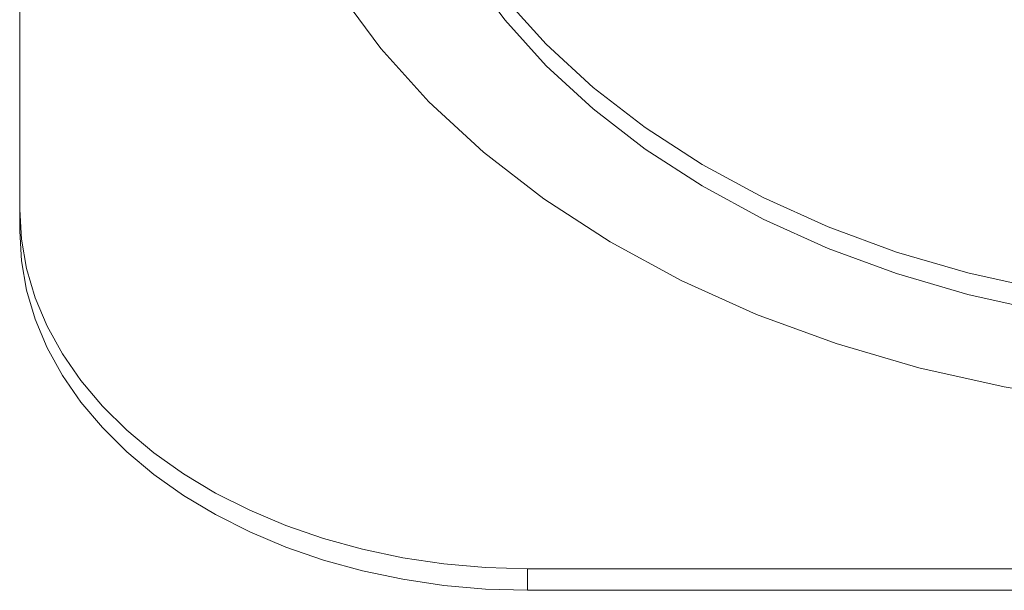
# Model space of a CAD drawing. Header units: millimetres. Extents: x -128 to 128, y -195 to 178.
# Tile 1 of 9: x -123 to -26, y -195 to -139. Entities that reach past the tile are written whole.
import ezdxf

# ---------------------------------------------------------------- set-up
doc = ezdxf.new("R2010")
doc.units = ezdxf.units.MM
doc.header["$LTSCALE"] = 12.7
doc.layers.add('Lighting-LED', color=7, linetype='Continuous', lineweight=5)

# ---------------------------------------------------------------- blocks, each defined once
blk = doc.blocks.new('Group-2-1')
at = {"layer": 'Lighting-LED', "color": 7, "linetype": 'Continuous', "lineweight": 5, "transparency": 33554687}
for points, invisible_edges in [([(-71.266, -141.381, -320.963), (-123.108, -88.391, -373.953), (-123.108, -123.746, -338.598)], 11), ([(-123.108, -88.391, -373.953), (-71.266, -141.381, -320.963), (-75.344, -136.855, -325.489)], 9), ([(-82.817, -147.073, -315.245), (-87.556, -141.814, -320.505), (-91.628, -136.282, -326.036), (0, -106.069, -356.249)], 12), ([(-71.489, -156.619, -305.699), (-77.447, -152.021, -310.297), (-82.817, -147.073, -315.245), (0, -106.069, -356.249)], 12), ([(-57.989, -164.629, -297.689), (-64.986, -160.833, -301.485), (-71.489, -156.619, -305.699), (0, -106.069, -356.249)], 12), ([(-42.727, -170.86, -291.458), (-50.55, -167.98, -294.338), (-57.989, -164.629, -297.689), (0, -106.069, -356.249)], 12), ([(-26.167, -175.122, -287.196), (-34.578, -173.247, -289.071), (-42.727, -170.86, -291.458), (0, -106.069, -356.249)], 12), ([(0, -106.069, -356.249), (-8.811, -177.286, -285.032), (-17.556, -176.472, -285.846), (-26.167, -175.122, -287.196)], 9), ([(-95.173, -115.006, -287.477), (-99.6, -108.993, -293.49), (-91.628, -136.282, -326.036), (-87.556, -141.814, -320.505)], 11), ([(-66.418, -112.953, -228.987), (-74.433, -108.605, -233.336), (-70.64, -135.68, -266.803), (-63.034, -139.807, -262.676)], 15), ([(-57.898, -116.791, -225.149), (-66.418, -112.953, -228.987), (-63.034, -139.807, -262.676), (-54.948, -143.449, -259.034)], 15), ([(-90.022, -120.723, -281.759), (-95.173, -115.006, -287.477), (-87.556, -141.814, -320.505), (-82.817, -147.073, -315.245)], 11), ([(-48.938, -120.09, -221.851), (-57.898, -116.791, -225.149), (-54.948, -143.449, -259.034), (-46.444, -146.58, -255.903)], 15), ([(-39.605, -122.823, -219.117), (-48.938, -120.09, -221.851), (-46.444, -146.58, -255.903), (-37.587, -149.174, -253.309)], 15), ([(-84.186, -126.102, -276.381), (-90.022, -120.723, -281.759), (-82.817, -147.073, -315.245), (-77.447, -152.021, -310.297)], 11), ([(-29.97, -124.971, -216.969), (-39.605, -122.823, -219.117), (-37.587, -149.174, -253.309), (-28.443, -151.212, -251.27)], 15), ([(-71.266, -141.381, -320.963), (-123.108, -123.746, -338.598), (-123.108, -157.66, -304.684)], 9), ([(-123.108, -159.781, -306.805), (-123.108, -125.867, -340.719), (-84.036, -124.139, -342.447), (-81.753, -129.257, -337.329)], 10), ([(-20.108, -126.517, -215.423), (-29.97, -124.971, -216.969), (-28.443, -151.212, -251.27), (-19.083, -152.68, -249.803)], 15), ([(-77.709, -131.1, -271.383), (-84.186, -126.102, -276.381), (-77.447, -152.021, -310.297), (-71.489, -156.619, -305.699)], 11), ([(-81.753, -129.257, -337.329), (-78.849, -134.216, -332.371), (-123.108, -159.781, -306.805)], 10), ([(-70.64, -135.68, -266.803), (-77.709, -131.1, -271.383), (-71.489, -156.619, -305.699), (-64.986, -160.833, -301.485)], 11), ([(-78.849, -134.216, -332.371), (-75.344, -138.976, -327.61), (-123.108, -159.781, -306.805)], 10), ([(-63.034, -139.807, -262.676), (-70.64, -135.68, -266.803), (-64.986, -160.833, -301.485), (-57.989, -164.629, -297.689)], 11), ([(-71.266, -141.381, -320.963), (-71.266, -143.502, -323.084), (-75.344, -138.976, -327.61), (-75.344, -136.855, -325.489)], 5), ([(-122.937, -162.701, -303.885), (-123.108, -159.781, -306.805), (-75.344, -138.976, -327.61), (-71.266, -143.502, -323.084)], 10), ([(-54.948, -143.449, -259.034), (-63.034, -139.807, -262.676), (-57.989, -164.629, -297.689), (-50.55, -167.98, -294.338)], 11), ([(-71.266, -141.381, -320.963), (-123.108, -157.66, -304.684), (-122.937, -160.58, -301.764)], 9), ([(-122.937, -160.58, -301.764), (-122.426, -163.479, -298.864), (-121.578, -166.339, -296.004), (-71.266, -141.381, -320.963)], 12), ([(-66.646, -145.639, -316.705), (-71.266, -141.381, -320.963), (-121.578, -166.339, -296.004), (-120.399, -169.14, -293.204)], 10), ([(-66.646, -145.639, -316.705), (-66.646, -147.76, -318.826), (-71.266, -143.502, -323.084), (-71.266, -141.381, -320.963)], 5), ([(-46.444, -146.58, -255.903), (-54.948, -143.449, -259.034), (-50.55, -167.98, -294.338), (-42.727, -170.86, -291.458)], 11), ([(-71.266, -143.502, -323.084), (-121.578, -168.461, -298.126), (-122.426, -165.601, -300.986), (-122.937, -162.701, -303.885)], 9), ([(-120.399, -171.261, -295.325), (-121.578, -168.461, -298.126), (-71.266, -143.502, -323.084), (-66.646, -147.76, -318.826)], 10), ([(-120.399, -169.14, -293.204), (-118.897, -171.862, -290.482), (-117.082, -174.487, -287.856), (-66.646, -145.639, -316.705)], 12), ([(-61.518, -149.596, -312.748), (-66.646, -145.639, -316.705), (-117.082, -174.487, -287.856), (-114.967, -176.998, -285.346)], 10), ([(-61.518, -149.596, -312.748), (-61.518, -151.717, -314.869), (-66.646, -147.76, -318.826), (-66.646, -145.639, -316.705)], 5), ([(-37.587, -149.174, -253.309), (-46.444, -146.58, -255.903), (-42.727, -170.86, -291.458), (-34.578, -173.247, -289.071)], 11), ([(-66.646, -147.76, -318.826), (-117.082, -176.609, -289.978), (-118.897, -173.983, -292.603), (-120.399, -171.261, -295.325)], 9), ([(-114.967, -179.119, -287.467), (-117.082, -176.609, -289.978), (-66.646, -147.76, -318.826), (-61.518, -151.717, -314.869)], 10), ([(-28.443, -151.212, -251.27), (-37.587, -149.174, -253.309), (-34.578, -173.247, -289.071), (-26.167, -175.122, -287.196)], 11), ([(-114.967, -176.998, -285.346), (-112.565, -179.376, -282.968), (-61.518, -149.596, -312.748)], 10), ([(-112.565, -179.376, -282.968), (-109.894, -181.605, -280.738), (-106.972, -183.672, -278.672), (-61.518, -149.596, -312.748)], 12), ([(-61.518, -149.596, -312.748), (-106.972, -183.672, -278.672), (-103.819, -185.56, -276.783)], 9), ([(-61.518, -149.596, -312.748), (-103.819, -185.56, -276.783), (-100.456, -187.258, -275.085)], 9), ([(-100.456, -187.258, -275.085), (-96.906, -188.754, -273.59), (-55.923, -153.221, -309.122), (-61.518, -149.596, -312.748)], 10), ([(-55.923, -153.221, -309.122), (-55.923, -155.343, -311.244), (-61.518, -151.717, -314.869), (-61.518, -149.596, -312.748)], 5), ([(-19.083, -152.68, -249.803), (-28.443, -151.212, -251.27), (-26.167, -175.122, -287.196), (-17.556, -176.472, -285.846)], 11), ([(-61.518, -151.717, -314.869), (-112.565, -181.497, -285.089), (-114.967, -179.119, -287.467)], 9), ([(-61.518, -151.717, -314.869), (-106.972, -185.793, -280.793), (-109.894, -183.727, -282.859), (-112.565, -181.497, -285.089)], 9), ([(-100.456, -189.38, -277.207), (-103.819, -187.682, -278.905), (-106.972, -185.793, -280.793), (-61.518, -151.717, -314.869)], 12), ([(-61.518, -151.717, -314.869), (-55.923, -155.343, -311.244), (-96.906, -190.875, -275.711), (-100.456, -189.38, -277.207)], 10), ([(-55.923, -153.221, -309.122), (-96.906, -188.754, -273.59), (-93.193, -190.037, -272.306), (-89.343, -191.1, -271.244)], 9), ([(-89.343, -191.1, -271.244), (-85.383, -191.933, -270.41), (-49.901, -156.488, -305.855), (-55.923, -153.221, -309.122)], 10), ([(-49.901, -156.488, -305.855), (-49.901, -158.61, -307.977), (-55.923, -155.343, -311.244), (-55.923, -153.221, -309.122)], 5), ([(-89.343, -193.221, -273.365), (-93.193, -192.159, -274.427), (-96.906, -190.875, -275.711), (-55.923, -155.343, -311.244)], 12), ([(-55.923, -155.343, -311.244), (-49.901, -158.61, -307.977), (-85.383, -194.055, -272.532), (-89.343, -193.221, -273.365)], 10), ([(-49.901, -156.488, -305.855), (-85.383, -191.933, -270.41), (-81.338, -192.533, -269.811)], 9), ([(-49.901, -156.488, -305.855), (-81.338, -192.533, -269.811), (-77.237, -192.895, -269.449)], 9), ([(-77.237, -192.895, -269.449), (-73.108, -193.015, -269.328), (-43.5, -159.372, -302.972), (-49.901, -156.488, -305.855)], 10), ([(-43.5, -159.372, -302.972), (-43.5, -161.493, -305.093), (-49.901, -158.61, -307.977), (-49.901, -156.488, -305.855)], 5), ([(-123.108, -157.66, -304.684), (-123.108, -159.781, -306.805), (-122.937, -162.701, -303.885), (-122.937, -160.58, -301.764)], 4), ([(-81.338, -194.654, -271.932), (-85.383, -194.055, -272.532), (-49.901, -158.61, -307.977)], 10), ([(-77.237, -195.016, -271.57), (-81.338, -194.654, -271.932), (-49.901, -158.61, -307.977)], 10), ([(-49.901, -158.61, -307.977), (-43.5, -161.493, -305.093), (-73.108, -195.137, -271.45), (-77.237, -195.016, -271.57)], 10), ([(-73.108, -193.015, -269.328), (-36.768, -161.85, -300.494), (-43.5, -159.372, -302.972)], 9), ([(-36.768, -161.85, -300.494), (-36.768, -163.971, -302.615), (-43.5, -161.493, -305.093), (-43.5, -159.372, -302.972)], 5), ([(-122.937, -160.58, -301.764), (-122.937, -162.701, -303.885), (-122.426, -165.601, -300.986), (-122.426, -163.479, -298.864)], 5), ([(-43.5, -161.493, -305.093), (-36.768, -163.971, -302.615), (-73.108, -195.137, -271.45)], 10), ([(-29.756, -163.904, -298.44), (-36.768, -161.85, -300.494), (-73.108, -193.015, -269.328)], 10), ([(-29.756, -163.904, -298.44), (-29.756, -166.025, -300.561), (-36.768, -163.971, -302.615), (-36.768, -161.85, -300.494)], 5), ([(-122.426, -163.479, -298.864), (-122.426, -165.601, -300.986), (-121.578, -168.461, -298.126), (-121.578, -166.339, -296.004)], 5), ([(-22.517, -165.518, -296.826), (-29.756, -163.904, -298.44), (-73.108, -193.015, -269.328)], 10), ([(-73.108, -195.137, -271.45), (-36.768, -163.971, -302.615), (-29.756, -166.025, -300.561)], 9), ([(-22.517, -165.518, -296.826), (-22.517, -167.639, -298.947), (-29.756, -166.025, -300.561), (-29.756, -163.904, -298.44)], 5), ([(-73.108, -193.015, -269.328), (-15.107, -166.679, -295.664), (-22.517, -165.518, -296.826)], 9), ([(-121.578, -166.339, -296.004), (-121.578, -168.461, -298.126), (-120.399, -171.261, -295.325), (-120.399, -169.14, -293.204)], 5), ([(-73.108, -195.137, -271.45), (-29.756, -166.025, -300.561), (-22.517, -167.639, -298.947)], 9), ([(-7.583, -167.38, -294.964), (-15.107, -166.679, -295.664), (-73.108, -193.015, -269.328)], 10), ([(-73.108, -193.015, -269.328), (73.07, -193.015, -269.328), (0, -167.614, -294.73), (-7.583, -167.38, -294.964)], 10), ([(-22.517, -167.639, -298.947), (-15.107, -168.801, -297.786), (-73.108, -195.137, -271.45)], 10), ([(-120.399, -169.14, -293.204), (-120.399, -171.261, -295.325), (-118.897, -173.983, -292.603), (-118.897, -171.862, -290.482)], 5), ([(-73.108, -195.137, -271.45), (-15.107, -168.801, -297.786), (-7.583, -169.501, -297.085)], 9), ([(-7.583, -169.501, -297.085), (0, -169.735, -296.851), (73.07, -195.137, -271.45), (-73.108, -195.137, -271.45)], 10), ([(-118.897, -171.862, -290.482), (-118.897, -173.983, -292.603), (-117.082, -176.609, -289.978), (-117.082, -174.487, -287.856)], 5), ([(-117.082, -174.487, -287.856), (-117.082, -176.609, -289.978), (-114.967, -179.119, -287.467), (-114.967, -176.998, -285.346)], 5), ([(-114.967, -176.998, -285.346), (-114.967, -179.119, -287.467), (-112.565, -181.497, -285.089), (-112.565, -179.376, -282.968)], 5), ([(-112.565, -179.376, -282.968), (-112.565, -181.497, -285.089), (-109.894, -183.727, -282.859), (-109.894, -181.605, -280.738)], 5), ([(-109.894, -181.605, -280.738), (-109.894, -183.727, -282.859), (-106.972, -185.793, -280.793), (-106.972, -183.672, -278.672)], 5), ([(-106.972, -183.672, -278.672), (-106.972, -185.793, -280.793), (-103.819, -187.682, -278.905), (-103.819, -185.56, -276.783)], 5), ([(-103.819, -185.56, -276.783), (-103.819, -187.682, -278.905), (-100.456, -189.38, -277.207), (-100.456, -187.258, -275.085)], 5), ([(-100.456, -187.258, -275.085), (-100.456, -189.38, -277.207), (-96.906, -190.875, -275.711), (-96.906, -188.754, -273.59)], 5), ([(-96.906, -188.754, -273.59), (-96.906, -190.875, -275.711), (-93.193, -192.159, -274.427), (-93.193, -190.037, -272.306)], 5), ([(-93.193, -190.037, -272.306), (-93.193, -192.159, -274.427), (-89.343, -193.221, -273.365), (-89.343, -191.1, -271.244)], 5), ([(-89.343, -191.1, -271.244), (-89.343, -193.221, -273.365), (-85.383, -194.055, -272.532), (-85.383, -191.933, -270.41)], 5), ([(-85.383, -191.933, -270.41), (-85.383, -194.055, -272.532), (-81.338, -194.654, -271.932), (-81.338, -192.533, -269.811)], 5), ([(-81.338, -192.533, -269.811), (-81.338, -194.654, -271.932), (-77.237, -195.016, -271.57), (-77.237, -192.895, -269.449)], 5), ([(-77.237, -192.895, -269.449), (-77.237, -195.016, -271.57), (-73.108, -195.137, -271.45), (-73.108, -193.015, -269.328)], 1)]:
    blk.add_3dface(points, dxfattribs=dict(at, invisible_edges=invisible_edges))
for points in [[(-123.108, -123.746, -338.598), (-123.108, -125.867, -340.719), (-123.108, -159.781, -306.805), (-123.108, -157.66, -304.684)], [(-73.108, -193.015, -269.328), (-73.108, -195.137, -271.45), (73.07, -195.137, -271.45), (73.07, -193.015, -269.328)]]:
    blk.add_3dface(points, dxfattribs=at)
at = {"layer": 'Lighting-LED', "color": 0, "flags": 1}
for tag in ['Yoke', 'Weight', 'Weight', 'Wattage', '3D_Symbol_Name', 'Candlepower', 'Body', 'Model_Name', 'Beam_Angle', 'Field_Angle', 'Remarks', 'Beam_Angle_2', 'Field_Angle_2', 'Num_Channels', 'Frame_Size', 'Frame_Size', 'Device_Type', 'FixtureID', 'Base', 'Lens', 'Inst_Type', 'Lamp']:
    blk.add_attdef(tag, (-207.979, -412.398), '', height=0.18, dxfattribs=at)

msp = doc.modelspace()

# ---------------------------------------------------------------- block references
at = {"layer": 'Lighting-LED', "color": 7, "transparency": 33554687}
msp.add_blockref('Group-2-1', (0, 0), dxfattribs=at)

doc.saveas('drawing.dxf')
